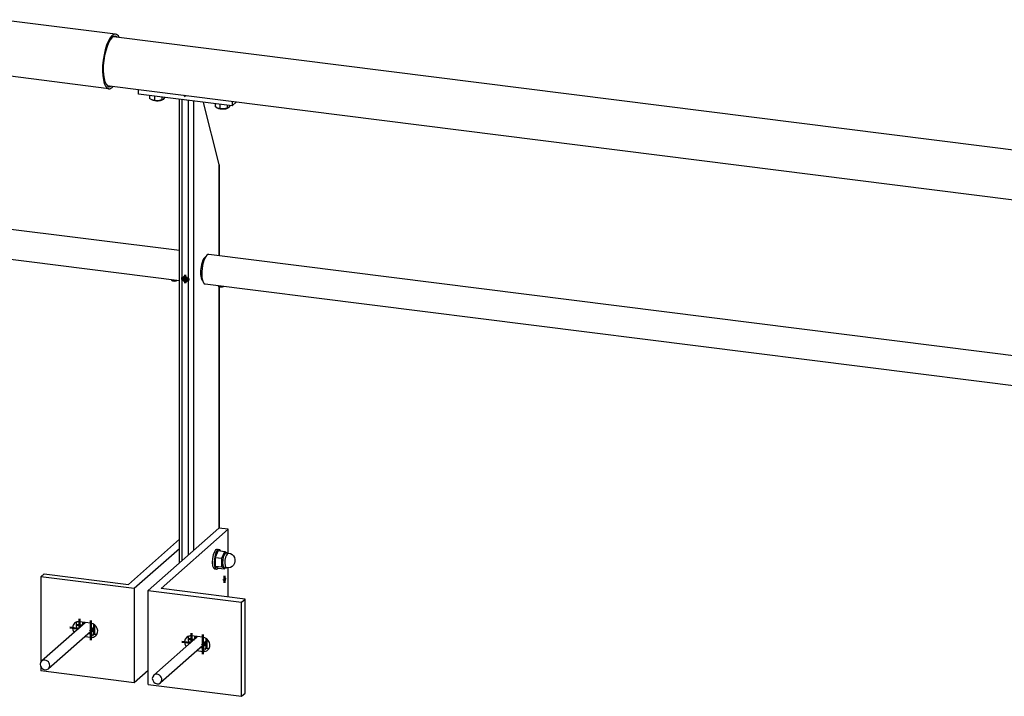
# Model space of a CAD drawing. Header units: millimetres. Extents: x 4464 to 5058, y 2900 to 3320.
# Tile 94 of 110: x 4976 to 5001, y 3191 to 3208. Entities that reach past the tile are written whole.
import ezdxf

# ---------------------------------------------------------------- set-up
doc = ezdxf.new("R2010")
doc.units = ezdxf.units.MM
doc.linetypes.add('STRICHPUNKT2', pattern=[18.5, 10, -4, 0.5, -4])
doc.layers.get('0').update_dxf_attribs({"linetype": 'CONTINUOUS'})
doc.layers.add('LE_ALL', color=7, linetype='CONTINUOUS', lineweight=50)
doc.layers.add('LE_GREEN', color=3, linetype='CONTINUOUS')
doc.layers.add('LE_RED', color=1, linetype='CONTINUOUS')

# ---------------------------------------------------------------- blocks, each defined once
blk = doc.blocks.new('BALUSTER PROFIEL 80X15 R4_01203', base_point=(4980.845, 3202.232))
for p, q in [((4980.195, 3194.58), (4980.195, 3206.183)), ((4980.259, 3194.637), (4980.259, 3206.175)), ((4980.423, 3206.154), (4980.259, 3206.175)), ((4980.423, 3194.782), (4980.423, 3206.154)), ((4980.552, 3194.895), (4980.552, 3206.138)), ((4981.188, 3204.549), (4980.795, 3206.107)), ((4981.188, 3202.269), (4981.188, 3204.549)), ((4981.195, 3202.269), (4981.195, 3204.501)), ((4981.188, 3195.448), (4981.188, 3201.495)), ((4981.195, 3195.447), (4981.195, 3201.492))]:
    blk.add_line(p, q)
for centre, major_axis, ratio, start_param, end_param in [((4981.095, 3204.561), (0.065, -0.136), 0.559575, 0.864613, 1.22598), ((4980.826, 3201.937), (-0.037, -0.298), 0.333333, 3.325293, 6.099485)]:
    blk.add_ellipse(centre, major_axis=major_axis, ratio=ratio, start_param=start_param, end_param=end_param)
at = {"layer": 'LE_RED'}
for start_param, end_param in [(3.141593, 6.283185), (2.093172, 3.141593), (0, 0.522376)]:
    blk.add_ellipse((4980.341, 3201.686), major_axis=(0.0496, -0.0563), ratio=0.881917, start_param=start_param, end_param=end_param, dxfattribs=at)
blk = doc.blocks.new('_01205', base_point=(4980.328, 3201.675))
at = {"layer": 'LE_ALL', "color": 1, "linetype": 'STRICHPUNKT2'}
for p, q in [((4980.341, 3201.686), (4980.236, 3201.7)), ((4980.328, 3201.675), (4980.382, 3201.723)), ((4980.341, 3201.686), (4980.341, 3201.792)), ((4980.341, 3201.686), (4980.341, 3201.58)), ((4980.341, 3201.686), (4980.446, 3201.673))]:
    blk.add_line(p, q, dxfattribs=at)
blk = doc.blocks.new('_01204')
blk.add_blockref('_01205', (4980.328, 3201.675))
blk = doc.blocks.new('DIN 13-M6_01207', base_point=(4980.382, 3201.639))
for start_param, end_param in [(3.141593, 6.283185), (6.283185, 9.424778)]:
    blk.add_ellipse((4980.341, 3201.686), major_axis=(0.0413, -0.0469), ratio=0.881917, start_param=start_param, end_param=end_param)
at = {"layer": 'LE_RED'}
for start_param, end_param in [(3.141593, 6.283185), (2.093172, 3.141593), (0, 0.522376)]:
    blk.add_ellipse((4980.341, 3201.686), major_axis=(0.0496, -0.0563), ratio=0.881917, start_param=start_param, end_param=end_param, dxfattribs=at)
blk = doc.blocks.new('DIN 13-M6_01206')
blk.add_blockref('DIN 13-M6_01207', (4980.382, 3201.639))
blk = doc.blocks.new('BALUSTER PROFIEL 80X15 R4_01202')
for name, p in [('BALUSTER PROFIEL 80X15 R4_01203', (4980.845, 3202.232)), ('_01204', (0, 0)), ('DIN 13-M6_01206', (0, 0))]:
    blk.add_blockref(name, p)
blk = doc.blocks.new('Hoeklijn 200x100x10_01210', base_point=(4980.633, 3192.381))
for p, q in [((4981.179, 3195.449), (4979.412, 3193.89)), ((4981.413, 3195.419), (4981.179, 3195.449)), ((4979.734, 3193.938), (4981.413, 3195.419)), ((4981.413, 3194.825), (4981.413, 3195.419)), ((4981.413, 3193.727), (4981.413, 3194.452)), ((4979.412, 3193.89), (4981.75, 3193.595)), ((4979.412, 3191.533), (4979.412, 3193.89)), ((4981.839, 3193.673), (4979.734, 3193.938)), ((4981.75, 3193.595), (4981.839, 3193.673)), ((4980.78, 3192.716), (4980.499, 3192.751)), ((4980.633, 3192.381), (4980.78, 3192.362)), ((4980.721, 3192.459), (4980.868, 3192.44)), ((4980.78, 3192.362), (4980.868, 3192.44))]:
    blk.add_line(p, q)
for points in [[(4979.412, 3191.533), (4981.75, 3191.238), (4981.75, 3193.595)], [(4981.75, 3191.238), (4981.839, 3191.316), (4981.839, 3193.673)]]:
    blk.add_lwpolyline(points)
for centre, major_axis, ratio, start_param, end_param in [((4981.325, 3194.163), (-0.0078, -0.062), 0.333333, 3.141593, 6.283185), ((4981.325, 3194.163), (-0.0078, -0.062), 0.333333, 0, 3.141593), ((4980.499, 3192.574), (0.124, -0.141), 0.881917, 2.356194, 3.141593), ((4980.587, 3192.652), (0.124, -0.141), 0.881917, 3.505949, 4.597824), ((4980.499, 3192.574), (0.124, -0.141), 0.881917, 3.141593, 4.597824), ((4980.78, 3192.539), (0.124, -0.141), 0.881917, 6.283185, 8.63938), ((4980.78, 3192.539), (0.124, -0.141), 0.881917, 5.497787, 6.283185), ((4980.868, 3192.617), (0.124, -0.141), 0.881917, 5.497787, 5.918829)]:
    blk.add_ellipse(centre, major_axis=major_axis, ratio=ratio, start_param=start_param, end_param=end_param)
blk = doc.blocks.new('_01212', base_point=(4980.879, 3192.627))
at = {"layer": 'LE_ALL', "color": 1, "linetype": 'STRICHPUNKT2'}
for p, q in [((4981.325, 3194.163), (4981.325, 3194.251)), ((4981.325, 3194.163), (4981.292, 3194.134)), ((4981.304, 3194.166), (4981.354, 3194.159)), ((4981.325, 3194.163), (4981.358, 3194.192)), ((4981.325, 3194.163), (4981.325, 3194.075)), ((4980.499, 3192.603), (4980.499, 3192.822)), ((4980.587, 3192.681), (4980.587, 3192.74)), ((4980.78, 3192.291), (4980.78, 3192.786)), ((4980.253, 3192.605), (4980.471, 3192.578)), ((4980.412, 3192.674), (4980.559, 3192.656)), ((4980.879, 3192.627), (4980.753, 3192.516)), ((4980.868, 3192.44), (4980.868, 3192.68))]:
    blk.add_line(p, q, dxfattribs=at)
blk = doc.blocks.new('_01211')
blk.add_blockref('_01212', (4980.879, 3192.627))
blk = doc.blocks.new('Hoeklijn 200x100x10_01209')
for name, p in [('Hoeklijn 200x100x10_01210', (4980.633, 3192.381)), ('_01211', (0, 0))]:
    blk.add_blockref(name, p)
blk = doc.blocks.new('Hoeklijn 200x100x10_01214', base_point=(4977.973, 3193.069))
for p, q in [((4978.915, 3194.041), (4980.195, 3195.17)), ((4976.722, 3194.229), (4976.811, 3194.307)), ((4979.061, 3193.934), (4976.722, 3194.229)), ((4976.722, 3194.229), (4976.722, 3192.093)), ((4976.811, 3194.307), (4978.915, 3194.041)), ((4977.973, 3193.069), (4977.693, 3193.105)), ((4977.915, 3192.812), (4978.062, 3192.794)), ((4978.062, 3192.794), (4977.973, 3192.716)), ((4977.826, 3192.734), (4977.973, 3192.716)), ((4976.722, 3191.982), (4976.722, 3191.872)), ((4979.061, 3191.577), (4976.722, 3191.872)), ((4979.412, 3191.886), (4979.061, 3191.577))]:
    blk.add_line(p, q)
blk.add_lwpolyline([(4980.195, 3194.934), (4979.061, 3193.934), (4979.061, 3191.577)])
for centre, start_param, end_param in [((4977.693, 3192.928), 3.141593, 4.597824), ((4977.693, 3192.928), 2.356194, 3.141593), ((4977.781, 3193.006), 3.505949, 4.597824), ((4977.973, 3192.892), 0, 2.356194), ((4977.973, 3192.892), 5.497787, 6.283185), ((4978.062, 3192.97), 5.497787, 5.918829)]:
    blk.add_ellipse(centre, major_axis=(0.124, -0.141), ratio=0.881917, start_param=start_param, end_param=end_param)
blk = doc.blocks.new('_01216', base_point=(4978.073, 3192.98))
at = {"layer": 'LE_ALL', "color": 1, "linetype": 'STRICHPUNKT2'}
for p, q in [((4977.753, 3193.009), (4977.606, 3193.028)), ((4977.693, 3193.175), (4977.693, 3192.956)), ((4977.781, 3193.093), (4977.781, 3193.034)), ((4977.973, 3193.14), (4977.973, 3192.645)), ((4978.062, 3193.034), (4978.062, 3192.794)), ((4977.664, 3192.931), (4977.447, 3192.959)), ((4978.073, 3192.98), (4977.947, 3192.869))]:
    blk.add_line(p, q, dxfattribs=at)
blk = doc.blocks.new('_01215')
blk.add_blockref('_01216', (4978.073, 3192.98))
blk = doc.blocks.new('Hoeklijn 200x100x10_01213')
for name, p in [('Hoeklijn 200x100x10_01214', (4977.973, 3193.069)), ('_01215', (0, 0))]:
    blk.add_blockref(name, p)
blk = doc.blocks.new('Precisie buis 22x3_01218', base_point=(4980.752, 3201.669))
for p, q in [((4980.821, 3202.215), (4980.834, 3202.213)), ((4980.752, 3201.669), (4980.766, 3201.667))]:
    blk.add_line(p, q)
blk = doc.blocks.new('Precisie buis 22x3_01217')
blk.add_blockref('Precisie buis 22x3_01218', (4980.752, 3201.669))
blk = doc.blocks.new('153.1.100 100 x 5 50 x 47 PM6_01220', base_point=(4979.172, 3206.312))
for p, q in [((4979.172, 3206.312), (4979.172, 3206.428)), ((4981.51, 3206.017), (4979.172, 3206.312)), ((4980.298, 3206.286), (4980.384, 3206.275)), ((4981.51, 3206.133), (4981.51, 3206.017)), ((4981.51, 3206.017), (4981.625, 3206.118))]:
    blk.add_line(p, q)
blk = doc.blocks.new('_01222', base_point=(4980.339, 3206.28))
at = {"layer": 'LE_ALL', "color": 1, "linetype": 'STRICHPUNKT2'}
blk.add_line((4980.339, 3206.28), (4980.311, 3206.256), dxfattribs=at)
blk = doc.blocks.new('_01221')
blk.add_blockref('_01222', (4980.339, 3206.28))
blk = doc.blocks.new('153.1.100 100 x 5 50 x 47 PM6_01219')
for name, p in [('153.1.100 100 x 5 50 x 47 PM6_01220', (4979.172, 3206.312)), ('_01221', (0, 0))]:
    blk.add_blockref(name, p)
blk = doc.blocks.new('Sluitring (DIN 125)-M10_01226', base_point=(4981.182, 3194.917))
for p, q in [((4981.135, 3194.923), (4981.182, 3194.917)), ((4981.073, 3194.427), (4981.119, 3194.421))]:
    blk.add_line(p, q)
at = {"layer": 'LE_GREEN'}
for centre, start_param, end_param in [((4981.104, 3194.675), 3.141593, 6.283185), ((4981.151, 3194.669), 3.141593, 6.283185), ((4981.151, 3194.669), 2.614153, 3.141593), ((4981.151, 3194.669), 0, 0.527439)]:
    blk.add_ellipse(centre, major_axis=(-0.031, -0.248), ratio=0.333333, start_param=start_param, end_param=end_param, dxfattribs=at)
blk = doc.blocks.new('Sluitring (DIN 125)-M10_01225')
blk.add_blockref('Sluitring (DIN 125)-M10_01226', (4981.182, 3194.917))
blk = doc.blocks.new('Hoge dopmoer (DIN 1587)-M10_01228', base_point=(4981.342, 3194.456))
for p, q in [((4981.162, 3194.886), (4981.327, 3194.865)), ((4981.314, 3194.46), (4981.373, 3194.452))]:
    blk.add_line(p, q)
for points in [[(4981.162, 3194.886), (4981.091, 3194.714), (4981.256, 3194.694)], [(4981.091, 3194.714), (4981.091, 3194.497), (4981.256, 3194.476)], [(4981.342, 3194.456), (4981.327, 3194.429), (4981.256, 3194.476), (4981.256, 3194.694), (4981.327, 3194.865), (4981.386, 3194.829)], [(4981.091, 3194.497), (4981.162, 3194.45), (4981.327, 3194.429)]]:
    blk.add_lwpolyline(points)
blk.add_lwpolyline([(4981.361, 3194.832), (4981.42, 3194.824, -1), (4981.373, 3194.452)], format="xyb")
for centre in [(4981.338, 3194.646), (4981.396, 3194.638)]:
    blk.add_ellipse(centre, major_axis=(-0.023, -0.186), ratio=0.333333, start_param=3.141593, end_param=6.283185)
blk = doc.blocks.new('Hoge dopmoer (DIN 1587)-M10_01227')
blk.add_blockref('Hoge dopmoer (DIN 1587)-M10_01228', (4981.342, 3194.456))
blk = doc.blocks.new('Montage hoeklijn aan baluster_01224')
for name in ['Sluitring (DIN 125)-M10_01225', 'Hoge dopmoer (DIN 1587)-M10_01227']:
    blk.add_blockref(name, (0, 0))
blk = doc.blocks.new('Carrosseriering M12 (ISO 7093 _ DIN 9021)_01231', base_point=(4978.029, 3192.866))
for centre, start_param, end_param in [((4977.921, 3192.988), 3.317607, 3.810313), ((4977.951, 3193.014), 3.536683, 3.810313), ((4977.921, 3192.988), 0, 1.224886), ((4977.921, 3192.988), 5.614465, 6.283185), ((4977.951, 3193.014), 5.614465, 6.147079)]:
    blk.add_ellipse(centre, major_axis=(0.107, -0.122), ratio=0.881917, start_param=start_param, end_param=end_param)
blk = doc.blocks.new('Carrosseriering M12 (ISO 7093 _ DIN 9021)_01230')
blk.add_blockref('Carrosseriering M12 (ISO 7093 _ DIN 9021)_01231', (4978.029, 3192.866))
blk = doc.blocks.new('Hoge dopmoer (DIN 1587)-M12_01233', base_point=(4977.983, 3192.872))
at = {"layer": 'LE_RED'}
for start_param, end_param in [(3.502147, 3.696404), (5.728374, 6.283185), (0, 0.148825)]:
    blk.add_ellipse((4977.951, 3193.014), major_axis=(0.099, -0.113), ratio=0.881917, start_param=start_param, end_param=end_param, dxfattribs=at)
blk = doc.blocks.new('GEWINDE_01235', base_point=(4977.983, 3192.872))
blk.add_ellipse((4977.955, 3193.018), major_axis=(0.0843, -0.0956), ratio=0.881917, start_param=6.283185, end_param=6.901505)
at = {"layer": 'LE_RED'}
for start_param, end_param in [(3.502147, 3.696404), (5.728374, 6.283185), (0, 0.148825)]:
    blk.add_ellipse((4977.951, 3193.014), major_axis=(0.099, -0.113), ratio=0.881917, start_param=start_param, end_param=end_param, dxfattribs=at)
blk = doc.blocks.new('GEWINDE_01234')
blk.add_blockref('GEWINDE_01235', (4977.983, 3192.872))
blk = doc.blocks.new('Hoge dopmoer (DIN 1587)-M12_01232')
for name, p in [('Hoge dopmoer (DIN 1587)-M12_01233', (4977.983, 3192.872)), ('GEWINDE_01234', (0, 0))]:
    blk.add_blockref(name, p)
blk = doc.blocks.new('Draadstang-M12x140_01237', base_point=(4976.744, 3192.119))
for p, q in [((4977.84, 3193.086), (4976.744, 3192.119)), ((4978.04, 3192.922), (4976.912, 3191.928))]:
    blk.add_line(p, q)
for start_param, end_param in [(3.141593, 6.283185), (6.283185, 9.424778)]:
    blk.add_ellipse((4976.828, 3192.024), major_axis=(0.0843, -0.0956), ratio=0.881917, start_param=start_param, end_param=end_param)
blk = doc.blocks.new('Draadstang-M12x140_01236')
blk.add_blockref('Draadstang-M12x140_01237', (4976.744, 3192.119))
blk = doc.blocks.new('Montage baluster_01229')
for name in ['Draadstang-M12x140_01236', 'Carrosseriering M12 (ISO 7093 _ DIN 9021)_01230', 'Hoge dopmoer (DIN 1587)-M12_01232']:
    blk.add_blockref(name, (0, 0))
blk = doc.blocks.new('Carrosseriering M12 (ISO 7093 _ DIN 9021)_01240', base_point=(4980.835, 3192.513))
for centre, start_param, end_param in [((4980.728, 3192.635), 3.317607, 3.810313), ((4980.757, 3192.66), 3.536683, 3.810313), ((4980.728, 3192.635), 5.614465, 6.283185), ((4980.757, 3192.66), 5.614465, 6.147079), ((4980.728, 3192.635), 0, 1.224886)]:
    blk.add_ellipse(centre, major_axis=(0.107, -0.122), ratio=0.881917, start_param=start_param, end_param=end_param)
blk = doc.blocks.new('Carrosseriering M12 (ISO 7093 _ DIN 9021)_01239')
blk.add_blockref('Carrosseriering M12 (ISO 7093 _ DIN 9021)_01240', (4980.835, 3192.513))
blk = doc.blocks.new('Hoge dopmoer (DIN 1587)-M12_01242', base_point=(4980.789, 3192.519))
at = {"layer": 'LE_RED'}
for start_param, end_param in [(3.502147, 3.696404), (5.728374, 6.283185), (0, 0.148825)]:
    blk.add_ellipse((4980.757, 3192.66), major_axis=(0.099, -0.113), ratio=0.881917, start_param=start_param, end_param=end_param, dxfattribs=at)
blk = doc.blocks.new('GEWINDE_01244', base_point=(4980.789, 3192.519))
blk.add_ellipse((4980.762, 3192.664), major_axis=(0.0843, -0.0956), ratio=0.881917, start_param=0, end_param=0.61832)
at = {"layer": 'LE_RED'}
for start_param, end_param in [(3.502147, 3.696404), (5.728374, 6.283185), (0, 0.148825)]:
    blk.add_ellipse((4980.757, 3192.66), major_axis=(0.099, -0.113), ratio=0.881917, start_param=start_param, end_param=end_param, dxfattribs=at)
blk = doc.blocks.new('GEWINDE_01243')
blk.add_blockref('GEWINDE_01244', (4980.789, 3192.519))
blk = doc.blocks.new('Hoge dopmoer (DIN 1587)-M12_01241')
for name, p in [('Hoge dopmoer (DIN 1587)-M12_01242', (4980.789, 3192.519)), ('GEWINDE_01243', (0, 0))]:
    blk.add_blockref(name, p)
blk = doc.blocks.new('Draadstang-M12x140_01246', base_point=(4979.55, 3191.766))
for p, q in [((4980.646, 3192.733), (4979.55, 3191.766)), ((4980.846, 3192.569), (4979.719, 3191.575))]:
    blk.add_line(p, q)
for start_param, end_param in [(3.141593, 6.283185), (6.283185, 9.424778)]:
    blk.add_ellipse((4979.634, 3191.67), major_axis=(0.0843, -0.0956), ratio=0.881917, start_param=start_param, end_param=end_param)
blk = doc.blocks.new('Draadstang-M12x140_01245')
blk.add_blockref('Draadstang-M12x140_01246', (4979.55, 3191.766))
blk = doc.blocks.new('Montage baluster_01238')
for name in ['Carrosseriering M12 (ISO 7093 _ DIN 9021)_01239', 'Draadstang-M12x140_01245', 'Hoge dopmoer (DIN 1587)-M12_01241']:
    blk.add_blockref(name, (0, 0))
blk = doc.blocks.new('Stelschroef (DIN 913 - ISO 4026)-M6x20_01249', base_point=(4980.336, 3201.723))
for p in [(4980.349, 3201.744), (4980.357, 3201.741)]:
    blk.add_line(p, (4980.336, 3201.723))
for points in [[(4980.336, 3201.723), (4980.356, 3201.685), (4980.397, 3201.68)], [(4980.38, 3201.725), (4980.387, 3201.712), (4980.356, 3201.685)]]:
    blk.add_lwpolyline(points)
at = {"layer": 'LE_RED'}
blk.add_ellipse((4980.376, 3201.717), major_axis=(0.0413, -0.0469), ratio=0.881917, start_param=3.583421, end_param=5.841357, dxfattribs=at)
blk = doc.blocks.new('GEWINDE_01251', base_point=(4980.396, 3201.66))
at = {"layer": 'LE_RED'}
blk.add_ellipse((4980.376, 3201.717), major_axis=(0.0413, -0.0469), ratio=0.881917, start_param=3.583421, end_param=5.841357, dxfattribs=at)
blk = doc.blocks.new('GEWINDE_01250')
blk.add_blockref('GEWINDE_01251', (4980.396, 3201.66))
blk = doc.blocks.new('Stelschroef (DIN 913 - ISO 4026)-M6x20_01248')
for name, p in [('Stelschroef (DIN 913 - ISO 4026)-M6x20_01249', (4980.336, 3201.723)), ('GEWINDE_01250', (0, 0))]:
    blk.add_blockref(name, p)
blk = doc.blocks.new('Montage sierregel_01247')
blk.add_blockref('Stelschroef (DIN 913 - ISO 4026)-M6x20_01248', (0, 0))
blk = doc.blocks.new('Zeskant tapbout-M8x16 (DIN 933)_01259', base_point=(4981.085, 3206.071))
for p, q in [((4981.085, 3206.071), (4981.085, 3206)), ((4981.204, 3206.056), (4981.204, 3205.952)), ((4981.142, 3205.963), (4981.085, 3206)), ((4981.204, 3205.952), (4981.144, 3205.962)), ((4981.296, 3205.943), (4981.204, 3205.952)), ((4981.389, 3205.962), (4981.296, 3205.943)), ((4981.389, 3206.033), (4981.389, 3205.962)), ((4981.404, 3205.966), (4981.389, 3205.962)), ((4981.422, 3205.977), (4981.404, 3205.966)), ((4981.455, 3206.02), (4981.422, 3205.977))]:
    blk.add_line(p, q)
for start_param, end_param in [(3.827423, 4.874621), (4.874621, 5.624127)]:
    blk.add_ellipse((4981.27, 3205.996), major_axis=(0.163, 0), ratio=0.333333, start_param=start_param, end_param=end_param)
blk = doc.blocks.new('Zeskant tapbout-M8x16 (DIN 933)_01258')
blk.add_blockref('Zeskant tapbout-M8x16 (DIN 933)_01259', (4981.085, 3206.071))
blk = doc.blocks.new('Montage handregel_01257')
blk.add_blockref('Zeskant tapbout-M8x16 (DIN 933)_01258', (0, 0))
blk = doc.blocks.new('Zeskant tapbout-M8x16 (DIN 933)_01262', base_point=(4979.448, 3206.277))
for p, q in [((4979.448, 3206.277), (4979.448, 3206.206)), ((4979.505, 3206.169), (4979.448, 3206.206)), ((4979.567, 3206.158), (4979.507, 3206.168)), ((4979.567, 3206.262), (4979.567, 3206.158)), ((4979.659, 3206.149), (4979.567, 3206.158)), ((4979.752, 3206.168), (4979.659, 3206.149)), ((4979.752, 3206.239), (4979.752, 3206.168)), ((4979.767, 3206.172), (4979.752, 3206.168)), ((4979.785, 3206.183), (4979.767, 3206.172)), ((4979.818, 3206.226), (4979.785, 3206.183))]:
    blk.add_line(p, q)
for start_param, end_param in [(3.827423, 4.874621), (4.874621, 5.624127)]:
    blk.add_ellipse((4979.633, 3206.203), major_axis=(0.163, 0), ratio=0.333333, start_param=start_param, end_param=end_param)
blk = doc.blocks.new('Zeskant tapbout-M8x16 (DIN 933)_01261')
blk.add_blockref('Zeskant tapbout-M8x16 (DIN 933)_01262', (4979.448, 3206.277))
blk = doc.blocks.new('Montage handregel_01260')
blk.add_blockref('Zeskant tapbout-M8x16 (DIN 933)_01261', (0, 0))
blk = doc.blocks.new('Montage_01223')
for name in ['Montage handregel_01260', 'Montage handregel_01257', 'Montage sierregel_01247', 'Montage hoeklijn aan baluster_01224', 'Montage baluster_01229', 'Montage baluster_01238']:
    blk.add_blockref(name, (0, 0))
blk = doc.blocks.new('Tussen baluster_01201')
for name in ['153.1.100 100 x 5 50 x 47 PM6_01219', 'Montage_01223', 'BALUSTER PROFIEL 80X15 R4_01202', 'Precisie buis 22x3_01217', 'Hoeklijn 200x100x10_01209', 'Hoeklijn 200x100x10_01213']:
    blk.add_blockref(name, (0, 0))
blk = doc.blocks.new('HANDREGEL PROFIEL 50X47_02228', base_point=(4978.379, 3206.527))
blk.add_line((4978.547, 3207.757), (5011.624, 3203.589))
blk.add_lwpolyline([(4978.379, 3206.527), (5011.938, 3202.299)])
blk.add_ellipse((5011.753, 3202.943), major_axis=(0.197, -0.641), ratio=0.476834, start_param=6.245329, end_param=9.212762)
blk = doc.blocks.new('HANDREGEL PROFIEL 50X47_02227')
blk.add_blockref('HANDREGEL PROFIEL 50X47_02228', (4978.379, 3206.527))
blk = doc.blocks.new('Handregel_02204')
blk.add_blockref('HANDREGEL PROFIEL 50X47_02227', (0, 0))
blk = doc.blocks.new('Precisie buis 30x3_02325', base_point=(4953.336, 3205.022))
for p, q in [((4980.195, 3202.395), (4953.43, 3205.767)), ((4980.195, 3201.639), (4953.336, 3205.022))]:
    blk.add_line(p, q)
blk.add_ellipse((4953.383, 3205.394), major_axis=(-0.047, -0.372), ratio=0.333333, start_param=3.141593, end_param=6.283185)
blk = doc.blocks.new('Precisie buis 30x3_02324')
blk.add_blockref('Precisie buis 30x3_02325', (4953.336, 3205.022))
blk = doc.blocks.new('Stelschroef (DIN 913 - ISO 4026)-M6x5_02328', base_point=(4953.684, 3204.96))
at = {"layer": 'LE_RED'}
blk.add_ellipse((4953.734, 3204.973), major_axis=(0.0625, 0), ratio=0.333333, start_param=3.800649, end_param=5.658796, dxfattribs=at)
blk = doc.blocks.new('GEWINDE_02330', base_point=(4953.675, 3204.965))
for p, q in [((4953.675, 3204.965), (4953.684, 3204.96)), ((4953.793, 3204.965), (4953.783, 3204.96))]:
    blk.add_line(p, q)
for start_param, end_param in [(3.141593, 3.800651), (3.800651, 5.624127)]:
    blk.add_ellipse((4953.734, 3204.98), major_axis=(0.075, 0), ratio=0.333333, start_param=start_param, end_param=end_param)
at = {"layer": 'LE_RED'}
for start_param, end_param in [(3.141593, 3.800651), (3.800651, 5.624127)]:
    blk.add_ellipse((4953.734, 3204.973), major_axis=(0.0625, 0), ratio=0.333333, start_param=start_param, end_param=end_param, dxfattribs=at)
blk = doc.blocks.new('GEWINDE_02329')
blk.add_blockref('GEWINDE_02330', (4953.675, 3204.965))
blk = doc.blocks.new('Stelschroef (DIN 913 - ISO 4026)-M6x5_02327')
for name, p in [('GEWINDE_02329', (0, 0)), ('Stelschroef (DIN 913 - ISO 4026)-M6x5_02328', (4953.684, 3204.96))]:
    blk.add_blockref(name, p)
blk = doc.blocks.new('Stelschroef (DIN 913 - ISO 4026)-M6x5_02332', base_point=(4980.016, 3201.643))
at = {"layer": 'LE_RED'}
blk.add_ellipse((4980.066, 3201.656), major_axis=(0.0625, 0), ratio=0.333333, start_param=3.800651, end_param=5.658796, dxfattribs=at)
blk = doc.blocks.new('GEWINDE_02334', base_point=(4980.007, 3201.647))
for p, q in [((4980.007, 3201.647), (4980.016, 3201.643)), ((4980.125, 3201.647), (4980.115, 3201.643))]:
    blk.add_line(p, q)
for start_param, end_param in [(3.141593, 3.800651), (3.800651, 5.624127)]:
    blk.add_ellipse((4980.066, 3201.662), major_axis=(0.075, 0), ratio=0.333333, start_param=start_param, end_param=end_param)
at = {"layer": 'LE_RED'}
for start_param, end_param in [(3.141593, 3.800651), (3.800651, 5.624127)]:
    blk.add_ellipse((4980.066, 3201.656), major_axis=(0.0625, 0), ratio=0.333333, start_param=start_param, end_param=end_param, dxfattribs=at)
blk = doc.blocks.new('GEWINDE_02333')
blk.add_blockref('GEWINDE_02334', (4980.007, 3201.647))
blk = doc.blocks.new('Stelschroef (DIN 913 - ISO 4026)-M6x5_02331')
for name, p in [('GEWINDE_02333', (0, 0)), ('Stelschroef (DIN 913 - ISO 4026)-M6x5_02332', (4980.016, 3201.643))]:
    blk.add_blockref(name, p)
blk = doc.blocks.new('Montage_02326')
for name in ['Stelschroef (DIN 913 - ISO 4026)-M6x5_02327', 'Stelschroef (DIN 913 - ISO 4026)-M6x5_02331']:
    blk.add_blockref(name, (0, 0))
blk = doc.blocks.new('Sierregel_02323')
for name in ['Precisie buis 30x3_02324', 'Montage_02326']:
    blk.add_blockref(name, (0, 0))
blk = doc.blocks.new('Precisie buis 30x3_02337', base_point=(4980.837, 3201.558))
for p, q in [((5007.696, 3198.93), (4980.931, 3202.302)), ((5007.696, 3198.174), (4980.837, 3201.558)), ((5011.348, 3198.47), (5008.328, 3198.85)), ((5011.503, 3197.694), (5008.234, 3198.106))]:
    blk.add_line(p, q)
for centre, major_axis, ratio, start_param, end_param in [((4980.884, 3201.93), (-0.047, -0.372), 0.333333, 3.141593, 6.283185), ((5011.426, 3198.082), (0.118, -0.384), 0.476834, 6.07117, 9.212762)]:
    blk.add_ellipse(centre, major_axis=major_axis, ratio=ratio, start_param=start_param, end_param=end_param)
blk = doc.blocks.new('Precisie buis 30x3_02336')
blk.add_blockref('Precisie buis 30x3_02337', (4980.837, 3201.558))
blk = doc.blocks.new('Stelschroef (DIN 913 - ISO 4026)-M6x5_02340', base_point=(4981.186, 3201.496))
at = {"layer": 'LE_RED'}
blk.add_ellipse((4981.235, 3201.508), major_axis=(0.0625, 0), ratio=0.333333, start_param=3.800651, end_param=5.658796, dxfattribs=at)
blk = doc.blocks.new('GEWINDE_02342', base_point=(4981.176, 3201.5))
for p, q in [((4981.176, 3201.5), (4981.186, 3201.496)), ((4981.294, 3201.5), (4981.284, 3201.496))]:
    blk.add_line(p, q)
for start_param, end_param in [(3.141593, 3.800651), (3.800651, 5.624127)]:
    blk.add_ellipse((4981.235, 3201.515), major_axis=(0.075, 0), ratio=0.333333, start_param=start_param, end_param=end_param)
at = {"layer": 'LE_RED'}
for start_param, end_param in [(3.141593, 3.800651), (3.800651, 5.624127)]:
    blk.add_ellipse((4981.235, 3201.508), major_axis=(0.0625, 0), ratio=0.333333, start_param=start_param, end_param=end_param, dxfattribs=at)
blk = doc.blocks.new('GEWINDE_02341')
blk.add_blockref('GEWINDE_02342', (4981.176, 3201.5))
blk = doc.blocks.new('Stelschroef (DIN 913 - ISO 4026)-M6x5_02339')
for name, p in [('GEWINDE_02341', (0, 0)), ('Stelschroef (DIN 913 - ISO 4026)-M6x5_02340', (4981.186, 3201.496))]:
    blk.add_blockref(name, p)
blk = doc.blocks.new('Stelschroef (DIN 913 - ISO 4026)-M6x5_02344', base_point=(5010.558, 3197.795))
at = {"layer": 'LE_RED'}
blk.add_ellipse((5010.607, 3197.808), major_axis=(0.0625, 0), ratio=0.333333, start_param=3.800651, end_param=5.658796, dxfattribs=at)
blk = doc.blocks.new('GEWINDE_02346', base_point=(5010.548, 3197.799))
for p, q in [((5010.548, 3197.799), (5010.558, 3197.795)), ((5010.666, 3197.799), (5010.657, 3197.795))]:
    blk.add_line(p, q)
for start_param, end_param in [(3.141593, 3.800651), (3.800651, 5.624127)]:
    blk.add_ellipse((5010.607, 3197.815), major_axis=(0.075, 0), ratio=0.333333, start_param=start_param, end_param=end_param)
at = {"layer": 'LE_RED'}
for start_param, end_param in [(3.141593, 3.800651), (3.800651, 5.624127)]:
    blk.add_ellipse((5010.607, 3197.808), major_axis=(0.0625, 0), ratio=0.333333, start_param=start_param, end_param=end_param, dxfattribs=at)
blk = doc.blocks.new('GEWINDE_02345')
blk.add_blockref('GEWINDE_02346', (5010.548, 3197.799))
blk = doc.blocks.new('Stelschroef (DIN 913 - ISO 4026)-M6x5_02343')
for name, p in [('GEWINDE_02345', (0, 0)), ('Stelschroef (DIN 913 - ISO 4026)-M6x5_02344', (5010.558, 3197.795))]:
    blk.add_blockref(name, p)
blk = doc.blocks.new('Montage_02338')
for name in ['Stelschroef (DIN 913 - ISO 4026)-M6x5_02339', 'Stelschroef (DIN 913 - ISO 4026)-M6x5_02343']:
    blk.add_blockref(name, (0, 0))
blk = doc.blocks.new('Sierregel_02335')
for name in ['Precisie buis 30x3_02336', 'Montage_02338']:
    blk.add_blockref(name, (0, 0))
blk = doc.blocks.new('Sierregels_02235')
for name in ['Sierregel_02323', 'Sierregel_02335']:
    blk.add_blockref(name, (0, 0))
blk = doc.blocks.new('Precisie buis 55x2_02430', base_point=(4978.63, 3207.746))
for p, q in [((4978.597, 3207.813), (4975.79, 3208.167)), ((4978.425, 3206.449), (4975.618, 3206.803))]:
    blk.add_line(p, q)
for centre, major_axis, start_param, end_param in [((4975.704, 3207.485), (-0.086, -0.682), 3.141593, 6.283185), ((4978.511, 3207.131), (-0.086, -0.682), 3.141593, 6.283185), ((4978.511, 3207.131), (-0.08, -0.632), 3.141593, 6.283185), ((4978.511, 3207.131), (-0.086, -0.682), 2.711893, 3.141593), ((4978.511, 3207.131), (-0.08, -0.632), 2.943238, 3.141593), ((4978.511, 3207.131), (-0.086, -0.682), 0, 0.461605), ((4978.511, 3207.131), (-0.08, -0.632), 0, 0.263204)]:
    blk.add_ellipse(centre, major_axis=major_axis, ratio=0.333333, start_param=start_param, end_param=end_param)
blk = doc.blocks.new('Precisie buis 55x2_02429')
blk.add_blockref('Precisie buis 55x2_02430', (4978.63, 3207.746))
blk = doc.blocks.new('Koppeling handregel_02428')
blk.add_blockref('Precisie buis 55x2_02429', (0, 0))
blk = doc.blocks.new('Losse delen_02424')
blk.add_blockref('Koppeling handregel_02428', (0, 0))
blk = doc.blocks.new('_A3D0205_00030')
for name in ['Losse delen_02424', 'Handregel_02204', 'Sierregels_02235', 'Tussen baluster_01201']:
    blk.add_blockref(name, (0, 0))
blk = doc.blocks.new('_ANS0205_00029')
blk.add_blockref('_A3D0205_00030', (0, 0))

msp = doc.modelspace()

# ---------------------------------------------------------------- block references
msp.add_blockref('_ANS0205_00029', (0, 0))

doc.saveas('drawing.dxf')
